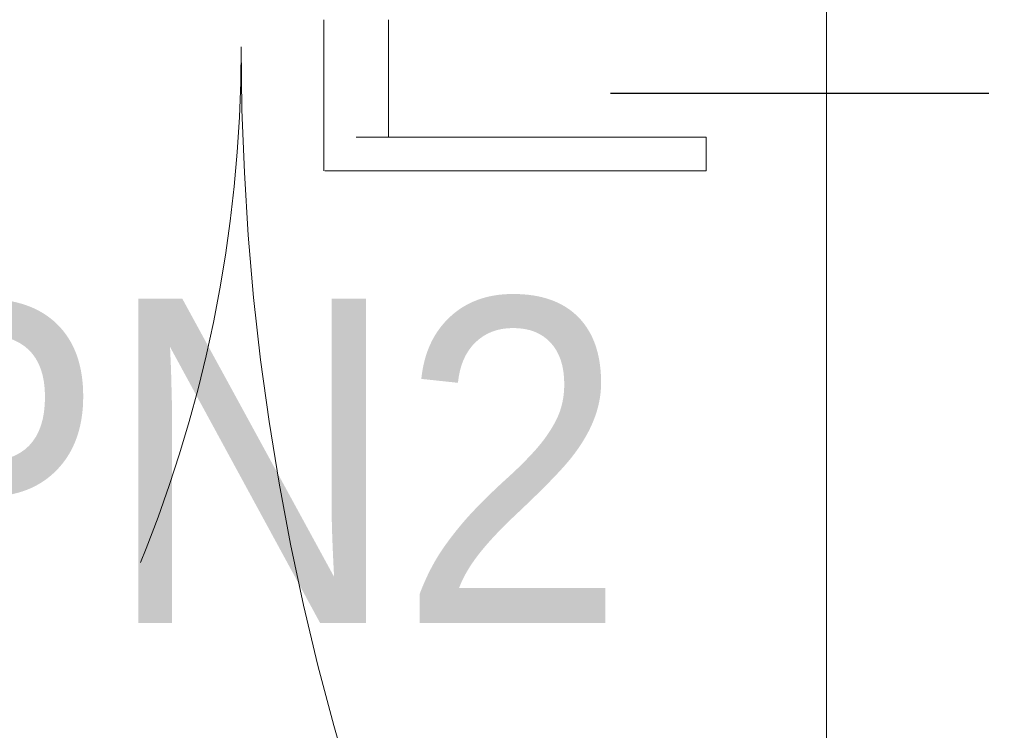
# Model space of a CAD drawing. Header units: centimetres. Extents: x -1631 to 21770, y -8842 to 3590.
# Tile 93 of 142: x 384 to 420, y 1638 to 1664. Entities that reach past the tile are written whole.
import ezdxf

# ---------------------------------------------------------------- set-up
doc = ezdxf.new("R2010")
doc.units = ezdxf.units.CM
doc.linetypes.add('Dash', pattern=[60, 30, -30])
for name, color, linetype, lineweight in [('A-DETL', 90, 'Continuous', 9), ('A-DOOR', 31, 'Continuous', 13), ('A-DOOR-HDLN', 31, 'Dash', 9), ('A-DOOR-IDEN', 31, 'Continuous', 13)]:
    doc.layers.add(name, color=color, linetype=linetype, lineweight=lineweight)
doc.layers.add('E_oprawy', color=12, linetype='Continuous')
doc.styles.add('Arial', font='arial.ttf', dxfattribs={"width": 0.9, "height": 18})

# ---------------------------------------------------------------- blocks, each defined once
blk = doc.blocks.new('Schueco_FWS_ADS-75-SimplySmart_inw_Family-02 - FWS SI insert unit 90-2368395-6_piętro IV __13_80 m_ - stan projektowany')
at = {"layer": 'A-DOOR'}
for p, q in [((4.443, 12.2), (4.443, 10.95)), ((5.234, 12.2), (17.4, 12.2)), ((17.4, 12.2), (18.558, 12.2)), ((18.599, 10.95), (18.599, 12.2)), ((17.4, 10.95), (5.234, 10.95)), ((16.201, 10.95), (16.201, 6.6)), ((18.599, 6.6), (18.599, 10.95))]:
    blk.add_line(p, q, dxfattribs=at)
at = {"layer": 'A-DOOR', "flags": 128}
for points in [[(4.459, 12.2), (4.443, 12.2), (4.459, 12.2), (4.503, 12.2), (4.577, 12.2), (4.675, 12.2), (4.795, 12.2), (4.931, 12.2), (5.08, 12.2), (5.234, 12.2)], [(5.234, 10.95), (5.08, 10.95), (4.931, 10.95), (4.795, 10.95), (4.675, 10.95), (4.577, 10.95), (4.503, 10.95), (4.459, 10.95), (4.443, 10.95), (4.459, 10.95)]]:
    blk.add_lwpolyline(points, dxfattribs=at)
at = {"layer": 'A-DOOR-HDLN'}
for centre, radius, start, end in [((-72.3, 7.6), 93.95, 360, 90), ((72.3, 7.6), 50.65, 90, 180)]:
    blk.add_arc(centre, radius, start, end, dxfattribs=at)
blk = doc.blocks.new('etykieta drzwi wymiar i kategoria - Aluprof Curtain Door - etykieta drzwi 1S dół-1350914-6_piętro IV __13_80 m_ - stan projektowany')
at = {"layer": 'A-DOOR-IDEN'}
blk.add_line((0, 0), (0, 0.59844), dxfattribs=at)
blk = doc.blocks.new('MPN2')
at = {"layer": 'E_oprawy', "color": 4, "style": 'Arial', "width": 0.9}
blk.add_text('MPN2', height=12, dxfattribs=at).set_placement((-48.273, 8.289))

msp = doc.modelspace()

# ---------------------------------------------------------------- linework, layer by layer
at = {"layer": 'A-DETL', "linetype": 'Dash', "lineweight": 25}
msp.add_line((419.89, 1661.391), (405.89, 1661.391), dxfattribs=at)
msp.add_open_spline([(-555.623, 1472.575), (-478.908, 1472.575), (-476.079, 1472.575), (-439.123, 1472.575), (-439.123, 1435.619), (-439.123, 1432.79), (-439.123, 1329.11), (-439.123, 1326.281), (-439.123, 1289.326), (-402.167, 1289.326), (-399.339, 1289.326), (54.377, 1289.326), (347.204, 1289.326), (391.666, 1289.326), (418.55, 1316.21), (413.877, 1393.928), (413.877, 1663.126)], degree=3, knots=[0, 0, 0, 0, 1.274059, 2.1133, 2.95254, 4.521491, 5.717221, 7.286172, 8.125412, 8.964652, 14.361634, 22.556861, 31.207392, 35.311818, 37.065318, 41.276562, 41.276562, 41.276562, 41.276562], dxfattribs=at)

# ---------------------------------------------------------------- block references
at = {"layer": 'A-DOOR', "rotation": 180}
msp.add_blockref('Schueco_FWS_ADS-75-SimplySmart_inw_Family-02 - FWS SI insert unit 90-2368395-6_piętro IV __13_80 m_ - stan projektowany', (413.877, 1670.726), dxfattribs=at)
at = {"layer": 'A-DOOR-IDEN', "xscale": 99.99999999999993, "yscale": 99.99999999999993, "zscale": 99.99999999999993}
msp.add_blockref('etykieta drzwi wymiar i kategoria - Aluprof Curtain Door - etykieta drzwi 1S dół-1350914-6_piętro IV __13_80 m_ - stan projektowany', (413.877, 1620.703), dxfattribs=at)
at = {"layer": 'E_oprawy'}
msp.add_blockref('MPN2', (412.822, 1633.507), dxfattribs=at)

doc.saveas('drawing.dxf')
